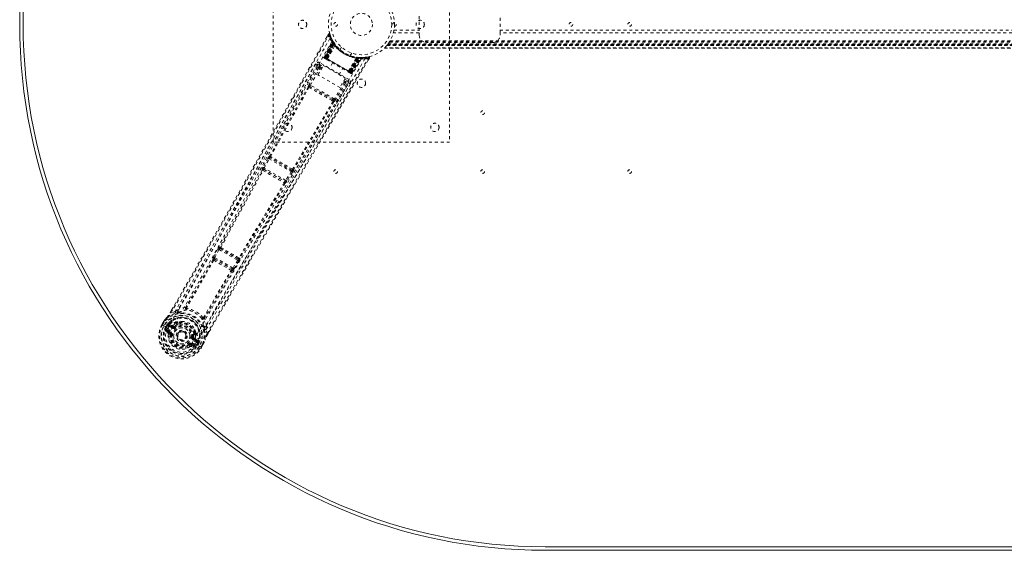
# Model space of a CAD drawing. Header units: inches. Extents: x 7.1 to 78.6, y 22.7 to 58.4.
# Tile 1 of 5: x 7.1 to 40.6, y 22.7 to 40.7. Entities that reach past the tile are written whole.
import ezdxf

# ---------------------------------------------------------------- set-up
doc = ezdxf.new("R2010")
doc.units = ezdxf.units.IN
doc.header["$MEASUREMENT"] = 0
doc.linetypes.add('SLD-Dashed', pattern=[0.075, 0.05, -0.025])
doc.linetypes.add('SLD-Solid', pattern=[0])

msp = doc.modelspace()

# ---------------------------------------------------------------- linework, layer by layer
at = {"color": 7, "linetype": 'SLD-Dashed', "lineweight": 0}
for p, q in [((15.715, 36.557), (15.715, 44.557)), ((21.715, 44.557), (21.715, 36.557)), ((20.68, 40.839), (20.68, 40.276)), ((23.43, 40.276), (23.43, 40.839)), ((17.587, 40.217), (17.546, 40.144)), ((20.68, 40.276), (19.805, 40.276)), ((19.823, 40.36), (20.68, 40.36)), ((20.68, 40.192), (20.68, 40.276)), ((23.43, 40.36), (62.25, 40.36)), ((62.25, 40.276), (23.43, 40.276)), ((23.43, 40.276), (23.43, 40.192)), ((17.444, 39.448), (17.729, 39.983)), ((17.456, 39.442), (17.736, 39.97)), ((17.749, 39.954), (17.472, 39.428)), ((17.472, 39.433), (17.747, 39.951)), ((17.756, 39.912), (17.478, 39.429)), ((17.482, 39.426), (17.759, 39.907)), ((17.49, 39.422), (17.765, 39.899)), ((17.767, 39.895), (17.493, 39.42)), ((17.776, 39.882), (17.506, 39.413)), ((17.509, 39.411), (17.779, 39.879)), ((17.529, 39.399), (17.789, 39.886)), ((17.79, 39.885), (17.531, 39.398)), ((17.736, 39.999), (17.728, 40.012)), ((17.736, 39.97), (17.729, 39.983)), ((17.787, 39.917), (17.747, 39.98)), ((17.789, 39.886), (17.747, 39.951)), ((17.756, 39.912), (17.78, 39.928)), ((17.759, 39.907), (17.756, 39.912)), ((17.759, 39.907), (17.783, 39.923)), ((17.765, 39.899), (17.788, 39.916)), ((17.767, 39.895), (17.791, 39.912)), ((17.776, 39.882), (17.8, 39.899)), ((17.779, 39.879), (17.802, 39.896)), ((17.78, 39.928), (17.783, 39.923)), ((17.788, 39.916), (17.787, 39.917)), ((17.791, 39.912), (17.788, 39.916)), ((17.789, 39.886), (17.79, 39.885)), ((17.8, 39.899), (17.802, 39.896)), ((17.83, 39.859), (17.828, 39.861)), ((19.619, 39.887), (19.591, 39.851)), ((66.08, 39.863), (19.6, 39.863)), ((66.077, 39.867), (19.604, 39.867)), ((19.605, 39.869), (66.076, 39.869)), ((19.607, 39.871), (66.074, 39.871)), ((19.623, 39.893), (66.057, 39.893)), ((19.668, 39.959), (19.665, 39.954)), ((19.668, 39.959), (66.013, 39.959)), ((19.683, 39.984), (65.997, 39.984)), ((19.694, 40.002), (65.987, 40.002)), ((23.18, 39.942), (20.93, 39.942)), ((17.555, 39.383), (17.813, 39.839)), ((17.814, 39.837), (17.557, 39.383)), ((17.814, 39.837), (17.813, 39.839)), ((18.037, 39.782), (17.989, 39.699)), ((17.989, 39.699), (17.991, 39.697)), ((18.037, 39.782), (18.039, 39.781)), ((18.335, 39.499), (18.383, 39.582)), ((19.5, 39.752), (66.181, 39.752)), ((19.501, 39.752), (19.502, 39.753)), ((66.18, 39.752), (19.501, 39.752)), ((19.502, 39.752), (66.179, 39.752)), ((66.167, 39.764), (19.513, 39.764)), ((19.588, 39.847), (19.584, 39.842)), ((66.097, 39.842), (19.584, 39.842)), ((19.584, 39.842), (66.097, 39.842)), ((19.588, 39.847), (66.093, 39.847)), ((19.589, 39.848), (66.092, 39.848)), ((66.09, 39.851), (19.591, 39.851)), ((19.591, 39.851), (66.09, 39.851)), ((17.223, 39.199), (17.211, 39.186)), ((17.216, 39.192), (17.211, 39.184)), ((17.273, 39.203), (17.401, 39.129)), ((18.293, 38.683), (17.303, 39.255)), ((17.444, 39.448), (17.456, 39.442)), ((17.453, 39.411), (17.456, 39.408)), ((17.457, 39.407), (17.457, 39.407)), ((17.464, 39.404), (17.468, 39.401)), ((17.467, 39.402), (17.476, 39.397)), ((17.472, 39.433), (17.529, 39.399)), ((17.476, 39.397), (17.479, 39.395)), ((18.353, 38.924), (17.482, 39.426)), ((17.483, 39.392), (17.541, 39.359)), ((17.493, 39.42), (18.342, 38.93)), ((17.506, 39.413), (17.509, 39.411)), ((18.326, 38.939), (17.509, 39.411)), ((17.531, 39.398), (17.529, 39.399)), ((17.555, 39.383), (17.557, 39.383)), ((17.734, 39.248), (17.618, 39.046)), ((18.278, 38.967), (18.543, 39.417)), ((18.545, 39.417), (18.279, 38.965)), ((18.304, 38.952), (18.596, 39.42)), ((18.598, 39.419), (18.305, 38.951)), ((18.596, 39.407), (18.326, 38.939)), ((18.329, 38.937), (18.6, 39.407)), ((18.342, 38.93), (18.616, 39.405)), ((18.621, 39.405), (18.345, 38.928)), ((18.63, 39.404), (18.353, 38.924)), ((18.357, 38.921), (18.636, 39.404)), ((18.359, 38.916), (18.675, 39.419)), ((18.363, 38.918), (18.674, 39.416)), ((18.379, 38.909), (18.696, 39.416)), ((18.39, 38.902), (18.712, 39.416)), ((18.545, 39.417), (18.543, 39.417)), ((18.556, 39.441), (18.553, 39.442)), ((18.599, 39.436), (18.596, 39.407)), ((18.596, 39.42), (18.598, 39.419)), ((18.674, 39.416), (18.598, 39.419)), ((18.603, 39.435), (18.6, 39.407)), ((18.603, 39.435), (18.632, 39.433)), ((18.618, 39.434), (18.616, 39.405)), ((18.623, 39.434), (18.618, 39.434)), ((18.623, 39.434), (18.621, 39.405)), ((18.625, 39.433), (18.624, 39.434)), ((18.7, 39.43), (18.625, 39.433)), ((18.632, 39.433), (18.63, 39.404)), ((18.636, 39.404), (18.63, 39.404)), ((18.632, 39.433), (18.638, 39.433)), ((18.638, 39.433), (18.636, 39.404)), ((18.638, 39.433), (18.647, 39.432)), ((18.665, 39.414), (18.661, 39.418)), ((18.712, 39.416), (18.696, 39.416)), ((18.736, 39.43), (18.721, 39.43)), ((18.813, 39.434), (18.742, 39.432)), ((18.953, 39.455), (18.824, 39.436)), ((18.941, 39.337), (18.985, 39.41)), ((18.985, 39.411), (18.959, 39.426)), ((17.21, 39.183), (16.809, 38.474)), ((17.263, 39.09), (16.939, 38.515)), ((16.978, 38.493), (17.302, 39.068)), ((17.211, 39.184), (17.21, 39.182)), ((17.236, 38.844), (17.419, 39.161)), ((17.35, 39.04), (17.302, 39.068)), ((17.372, 39.079), (17.324, 39.107)), ((17.419, 39.161), (18.165, 38.73)), ((17.955, 38.851), (18.072, 39.053)), ((18.265, 38.941), (18.323, 38.908)), ((18.278, 38.967), (18.279, 38.965)), ((18.305, 38.951), (18.304, 38.952)), ((18.305, 38.951), (18.363, 38.918)), ((18.326, 38.939), (18.329, 38.937)), ((18.327, 38.905), (18.33, 38.903)), ((18.338, 38.899), (18.342, 38.897)), ((18.342, 38.897), (18.343, 38.898)), ((18.348, 38.893), (18.348, 38.893)), ((18.349, 38.892), (18.353, 38.891)), ((18.379, 38.909), (18.39, 38.902)), ((17.982, 38.413), (17.236, 38.844)), ((18.132, 38.589), (17.796, 38.021)), ((18.171, 38.566), (17.835, 37.998)), ((17.864, 37.865), (18.277, 38.566)), ((18.165, 38.73), (17.982, 38.413)), ((18.096, 38.61), (18.132, 38.589)), ((18.118, 38.649), (18.155, 38.628)), ((18.147, 38.698), (18.263, 38.631)), ((18.277, 38.566), (18.278, 38.568)), ((18.278, 38.568), (18.283, 38.576)), ((18.28, 38.569), (18.285, 38.586)), ((16.931, 38.416), (16.973, 38.391)), ((17.005, 38.427), (16.964, 38.45)), ((17.796, 38.021), (16.978, 38.493)), ((17.725, 38.011), (17.005, 38.427)), ((17.711, 37.965), (17.753, 37.941)), ((17.767, 37.987), (17.725, 38.011)), ((21.715, 36.557), (15.715, 36.557)), ((15.536, 36.01), (15.369, 35.699)), ((15.408, 35.678), (15.575, 35.989)), ((15.575, 35.989), (16.329, 35.553)), ((15.593, 36.083), (15.587, 36.084)), ((15.604, 36.024), (15.61, 36.023)), ((16.345, 35.596), (15.604, 36.024)), ((15.335, 35.615), (15.336, 35.614)), ((15.397, 35.632), (15.397, 35.632)), ((15.397, 35.632), (16.109, 35.221)), ((16.143, 35.254), (15.408, 35.678)), ((16.329, 35.553), (16.143, 35.254)), ((16.367, 35.53), (16.181, 35.23)), ((16.341, 35.601), (16.345, 35.596)), ((16.406, 35.611), (16.402, 35.617)), ((16.109, 35.221), (16.109, 35.221)), ((16.124, 35.159), (16.125, 35.159)), ((13.835, 32.925), (13.691, 32.651)), ((13.73, 32.631), (13.874, 32.904)), ((13.874, 32.904), (14.508, 32.538)), ((13.901, 32.995), (13.888, 32.998)), ((13.905, 32.938), (13.918, 32.935)), ((14.522, 32.582), (13.905, 32.938)), ((13.662, 32.564), (13.662, 32.563)), ((13.691, 32.651), (13.676, 32.621)), ((13.724, 32.582), (13.723, 32.583)), ((13.723, 32.583), (14.305, 32.247)), ((14.343, 32.277), (13.73, 32.631)), ((14.508, 32.538), (14.343, 32.277)), ((14.546, 32.514), (14.381, 32.253)), ((14.513, 32.592), (14.522, 32.582)), ((14.573, 32.607), (14.582, 32.597)), ((14.305, 32.247), (14.304, 32.247)), ((14.319, 32.184), (14.32, 32.184)), ((14.381, 32.253), (14.362, 32.225)), ((12.211, 30.766), (12.256, 30.843)), ((12.257, 30.843), (12.213, 30.766)), ((12.379, 30.804), (12.486, 30.871)), ((12.379, 30.804), (12.238, 30.752)), ((11.925, 30.355), (11.983, 30.456)), ((11.984, 30.455), (11.925, 30.353)), ((11.925, 30.355), (11.928, 30.353)), ((11.928, 30.353), (11.974, 30.326)), ((12.009, 30.441), (11.951, 30.341)), ((11.974, 30.326), (11.994, 30.315)), ((11.986, 30.459), (11.983, 30.456)), ((11.994, 30.315), (11.999, 30.312)), ((11.999, 30.312), (12.129, 30.237)), ((12.041, 30.149), (12.133, 30.069)), ((12.056, 30.28), (12.092, 30.343)), ((12.056, 30.28), (12.056, 30.28)), ((12.117, 30.327), (12.082, 30.266)), ((12.087, 30.263), (12.082, 30.266)), ((12.176, 30.089), (12.086, 30.165)), ((12.086, 30.165), (12.187, 30.107)), ((12.126, 30.33), (12.087, 30.263)), ((12.092, 30.343), (12.093, 30.343)), ((12.117, 30.327), (12.093, 30.343)), ((12.101, 30.191), (12.202, 30.133)), ((12.118, 30.327), (12.132, 30.341)), ((12.132, 30.341), (12.126, 30.33)), ((12.13, 30.237), (12.129, 30.237)), ((12.154, 30.361), (12.15, 30.359)), ((12.263, 30.238), (12.15, 30.303)), ((12.154, 30.361), (12.169, 30.365)), ((12.165, 30.329), (12.29, 30.286)), ((12.278, 30.264), (12.165, 30.329)), ((12.169, 30.365), (12.169, 30.365)), ((12.169, 30.365), (12.169, 30.365)), ((12.279, 30.326), (12.169, 30.365)), ((12.29, 30.286), (12.278, 30.264)), ((12.346, 30.287), (12.358, 30.294)), ((12.358, 30.294), (12.376, 30.271)), ((12.434, 30.421), (12.423, 30.402)), ((12.452, 30.405), (12.441, 30.386)), ((12.454, 30.442), (12.473, 30.451)), ((13.441, 30.32), (13.437, 30.193)), ((13.462, 30.045), (13.437, 30.193)), ((12.176, 30.089), (12.187, 30.107)), ((12.206, 30.021), (12.207, 30.031)), ((12.23, 30.018), (12.206, 30.021)), ((12.464, 30.042), (12.468, 30.049)), ((12.468, 30.049), (12.476, 30.062)), ((12.976, 29.924), (13.005, 29.92)), ((13.005, 29.92), (13.006, 29.907)), ((13.117, 29.745), (13.005, 29.81)), ((13.033, 29.857), (13.02, 29.836)), ((13.132, 29.771), (13.02, 29.836)), ((13.033, 29.857), (13.132, 29.771)), ((13.044, 30.038), (13.055, 30.057)), ((13.078, 30.05), (13.067, 30.031)), ((13.162, 29.792), (13.073, 29.868)), ((13.084, 30.098), (13.086, 30.078)), ((13.487, 30.03), (13.537, 30.118)), ((13.487, 30.029), (13.538, 30.117)), ((12.845, 29.653), (12.831, 29.672)), ((12.853, 29.658), (12.845, 29.653)), ((12.881, 29.605), (12.845, 29.653)), ((12.919, 29.66), (12.929, 29.678)), ((13.03, 29.62), (12.919, 29.66)), ((12.923, 29.612), (13.038, 29.573)), ((12.929, 29.678), (13.03, 29.62)), ((12.944, 29.704), (13.045, 29.646)), ((13.071, 29.694), (13.201, 29.619)), ((13.153, 29.737), (13.114, 29.669)), ((13.114, 29.669), (13.119, 29.667)), ((13.119, 29.667), (13.154, 29.728)), ((13.181, 29.714), (13.145, 29.652)), ((13.159, 29.748), (13.153, 29.737)), ((13.154, 29.729), (13.159, 29.748)), ((13.181, 29.715), (13.154, 29.728)), ((13.162, 29.792), (13.165, 29.778)), ((13.166, 29.772), (13.165, 29.777)), ((13.181, 29.715), (13.181, 29.714)), ((13.201, 29.619), (13.206, 29.616)), ((13.206, 29.616), (13.226, 29.604)), ((13.226, 29.604), (13.271, 29.577)), ((13.25, 29.591), (13.307, 29.691)), ((13.271, 29.577), (13.275, 29.575)), ((13.274, 29.575), (13.332, 29.677)), ((13.275, 29.575), (13.333, 29.677)), ((13.333, 29.677), (13.335, 29.68))]:
    msp.add_line(p, q, dxfattribs=at)
at = {"color": 7, "linetype": 'SLD-Solid', "lineweight": 15}
for p, q in [((60.715, 22.801), (24.965, 22.801)), ((24.965, 22.801), (60.715, 22.801)), ((60.715, 22.682), (24.965, 22.682))]:
    msp.add_line(p, q, dxfattribs=at)
at = {"color": 7, "linetype": 'SLD-Dashed', "lineweight": 0, "flags": 128}
for points in [[(12.238, 30.752), (12.608, 31.391), (12.998, 32.067), (13.407, 32.781), (13.837, 33.532), (14.232, 34.224), (14.642, 34.945), (14.736, 35.111), (14.831, 35.278), (14.926, 35.447), (14.992, 35.563), (15.056, 35.676), (15.123, 35.794), (15.192, 35.917), (15.416, 36.312), (15.664, 36.751), (15.937, 37.235), (16.11, 37.541), (16.293, 37.865), (16.491, 38.215), (16.676, 38.543), (16.917, 38.97), (17.131, 39.349), (17.319, 39.681), (17.48, 39.966), (17.614, 40.202)], [(12.256, 30.843), (13.568, 33.12), (14.912, 35.483), (16.25, 37.85), (17.587, 40.217)], [(17.587, 40.217), (17.588, 40.217), (17.589, 40.216), (17.595, 40.213), (17.603, 40.208), (17.608, 40.205), (17.614, 40.203)], [(17.639, 40.211), (17.635, 40.217), (17.629, 40.224), (17.622, 40.228), (17.615, 40.231), (17.607, 40.231), (17.6, 40.229), (17.594, 40.225), (17.589, 40.219)], [(17.614, 40.203), (17.624, 40.206), (17.634, 40.209), (17.64, 40.211), (17.642, 40.212)], [(19.823, 40.364), (19.823, 40.361), (19.823, 40.36)], [(17.643, 40.077), (16.853, 38.697), (16.074, 37.311), (15.307, 35.922), (14.549, 34.532), (13.955, 33.444), (13.357, 32.362), (12.75, 31.291), (12.13, 30.237)], [(17.732, 40.002), (17.732, 39.989), (17.729, 39.975)], [(17.732, 39.988), (17.73, 39.983), (17.729, 39.982)], [(17.75, 39.958), (17.748, 39.953), (17.747, 39.951)], [(17.756, 39.964), (17.76, 39.958), (17.78, 39.928)], [(17.159, 39.216), (16.974, 38.888), (16.763, 38.515), (16.533, 38.106), (16.324, 37.736), (16.214, 37.542), (16.105, 37.348), (15.995, 37.154), (15.871, 36.934), (15.746, 36.712), (15.624, 36.497), (15.377, 36.058), (15.146, 35.651), (14.934, 35.275), (14.725, 34.907), (14.484, 34.481), (14.068, 33.75), (13.648, 33.013), (13.213, 32.251), (12.787, 31.511), (12.379, 30.804)], [(18.713, 39.395), (17.914, 38.025), (17.104, 36.662), (16.285, 35.308), (15.46, 33.961), (14.814, 32.906), (14.176, 31.85), (13.554, 30.791), (12.954, 29.727)], [(18.835, 39.389), (18.035, 38.014), (17.224, 36.647), (16.405, 35.288), (15.581, 33.937), (14.935, 32.878), (14.297, 31.819), (13.673, 30.759), (13.07, 29.694)], [(13.462, 30.045), (13.868, 30.75), (14.293, 31.485), (14.737, 32.249), (15.141, 32.942), (15.403, 33.389), (15.677, 33.857), (15.964, 34.345), (16.249, 34.831), (16.497, 35.251), (16.825, 35.809), (17.175, 36.402), (17.545, 37.03), (17.889, 37.612), (18.959, 39.426)], [(13.538, 30.117), (14.849, 32.382), (16.222, 34.725), (17.604, 37.07), (18.985, 39.411)], [(17.303, 39.255), (17.292, 39.235), (17.282, 39.219), (17.276, 39.207), (17.273, 39.203)], [(17.324, 39.107), (17.279, 39.166), (17.273, 39.203)], [(17.478, 39.429), (17.465, 39.436), (17.454, 39.443), (17.447, 39.447), (17.444, 39.448)], [(17.456, 39.442), (17.459, 39.44), (17.466, 39.436), (17.477, 39.429), (17.49, 39.422)], [(17.472, 39.433), (17.469, 39.426), (17.469, 39.424)], [(17.469, 39.401), (17.469, 39.401), (17.47, 39.4), (17.472, 39.4), (17.476, 39.398)], [(17.506, 39.413), (17.499, 39.417), (17.492, 39.421), (17.486, 39.424), (17.481, 39.427), (17.476, 39.43), (17.473, 39.431), (17.472, 39.432), (17.472, 39.433)], [(17.482, 39.393), (17.483, 39.392), (17.484, 39.392)], [(17.531, 39.398), (17.529, 39.388), (17.53, 39.377)], [(17.555, 39.383), (17.535, 39.378), (17.53, 39.377)], [(17.543, 39.358), (17.721, 39.255), (17.903, 39.15), (18.084, 39.045), (18.263, 38.942)], [(17.557, 39.383), (17.736, 39.28), (17.917, 39.175), (18.099, 39.07), (18.278, 38.967)], [(18.982, 39.412), (18.984, 39.42), (18.985, 39.428), (18.984, 39.436), (18.981, 39.443), (18.976, 39.45), (18.97, 39.454), (18.963, 39.456), (18.955, 39.455)], [(17.211, 39.186), (15.644, 36.409), (14.072, 33.636), (12.486, 30.871)], [(17.211, 39.186), (17.217, 39.149), (17.263, 39.09)], [(17.302, 39.068), (17.288, 39.076), (17.276, 39.083), (17.267, 39.088), (17.263, 39.09)], [(17.324, 39.107), (17.324, 39.106), (17.322, 39.104), (17.32, 39.1), (17.317, 39.095), (17.314, 39.089), (17.31, 39.083), (17.306, 39.076), (17.302, 39.068)], [(18.279, 38.965), (18.284, 38.945), (18.286, 38.941)], [(18.286, 38.941), (18.296, 38.945), (18.304, 38.952)], [(18.363, 38.918), (18.363, 38.918), (18.361, 38.919), (18.358, 38.921), (18.354, 38.923), (18.349, 38.926), (18.343, 38.93), (18.336, 38.933), (18.329, 38.937)], [(18.33, 38.903), (18.333, 38.902), (18.336, 38.9), (18.338, 38.899), (18.338, 38.899)], [(18.331, 38.905), (18.334, 38.902), (18.336, 38.901), (18.337, 38.9), (18.337, 38.9)], [(18.345, 38.928), (18.358, 38.921), (18.368, 38.915), (18.376, 38.91), (18.379, 38.909)], [(18.39, 38.902), (18.388, 38.903), (18.381, 38.908), (18.37, 38.914), (18.357, 38.921)], [(13.437, 30.193), (13.807, 30.834), (14.194, 31.502), (14.598, 32.196), (14.984, 32.857), (15.376, 33.526), (15.769, 34.196), (16.153, 34.847), (16.521, 35.472), (16.864, 36.054), (17.249, 36.705), (17.61, 37.317), (17.964, 37.917), (18.331, 38.539)], [(13.441, 30.32), (15.043, 33.075), (16.659, 35.823), (18.28, 38.569)], [(18.155, 38.628), (18.154, 38.627), (18.153, 38.624), (18.151, 38.621), (18.148, 38.616), (18.145, 38.61), (18.141, 38.603), (18.137, 38.596), (18.132, 38.589)], [(18.171, 38.566), (18.167, 38.568), (18.158, 38.573), (18.146, 38.581), (18.132, 38.589)], [(18.263, 38.631), (18.229, 38.618), (18.155, 38.628)], [(18.171, 38.566), (18.245, 38.556), (18.276, 38.568)], [(18.263, 38.631), (18.266, 38.636), (18.273, 38.647), (18.282, 38.664), (18.293, 38.683)], [(16.903, 38.434), (16.244, 37.26), (15.593, 36.083)], [(15.621, 36.064), (16.272, 37.242), (16.931, 38.416)], [(16.978, 38.493), (16.964, 38.501), (16.952, 38.508), (16.943, 38.513), (16.939, 38.515)], [(17.711, 37.965), (17.527, 38.071), (17.342, 38.178), (17.156, 38.285), (16.973, 38.391)], [(17.725, 38.011), (17.548, 38.113), (17.37, 38.216), (17.187, 38.322), (17.005, 38.427)], [(17.753, 37.941), (17.065, 36.784), (16.371, 35.632)], [(17.782, 37.926), (17.095, 36.769), (16.402, 35.617)], [(17.767, 37.987), (17.779, 37.975), (17.785, 37.963)], [(17.835, 37.998), (17.831, 38), (17.822, 38.005), (17.81, 38.013), (17.796, 38.021)], [(16.081, 37.094), (15.385, 35.828), (14.631, 34.44), (14.039, 33.353), (13.444, 32.273), (12.838, 31.204), (12.217, 30.152)], [(15.575, 35.989), (15.568, 35.993), (15.561, 35.996), (15.554, 36), (15.549, 36.003), (15.544, 36.006), (15.54, 36.008), (15.537, 36.009), (15.536, 36.01)], [(15.336, 35.614), (14.618, 34.302), (13.901, 32.995)], [(13.93, 32.973), (14.647, 34.281), (15.364, 35.595)], [(15.369, 35.699), (15.354, 35.669), (15.353, 35.667)], [(15.408, 35.678), (15.401, 35.682), (15.394, 35.686), (15.388, 35.689), (15.382, 35.692), (15.377, 35.695), (15.373, 35.697), (15.37, 35.698), (15.369, 35.699)], [(16.367, 35.53), (16.366, 35.531), (16.363, 35.532), (16.359, 35.535), (16.354, 35.538), (16.349, 35.541), (16.343, 35.545), (16.336, 35.549), (16.329, 35.553)], [(16.093, 35.174), (15.314, 33.896), (14.54, 32.621)], [(16.13, 35.178), (16.13, 35.176), (16.124, 35.159)], [(16.181, 35.23), (16.18, 35.231), (16.177, 35.233), (16.173, 35.235), (16.169, 35.238), (16.163, 35.241), (16.157, 35.245), (16.15, 35.249), (16.143, 35.254)], [(16.181, 35.23), (16.163, 35.202), (16.162, 35.2)], [(16.124, 35.159), (15.346, 33.881), (14.573, 32.607)], [(13.874, 32.904), (13.867, 32.908), (13.86, 32.911), (13.854, 32.915), (13.848, 32.918), (13.843, 32.92), (13.839, 32.922), (13.836, 32.924), (13.835, 32.925)], [(13.874, 32.904), (13.878, 32.912), (13.882, 32.919), (13.891, 32.93), (13.899, 32.937), (13.905, 32.938)], [(13.662, 32.564), (13.206, 31.751), (12.742, 30.946)], [(13.691, 32.541), (13.234, 31.728), (12.77, 30.923)], [(13.73, 32.631), (13.723, 32.634), (13.716, 32.638), (13.71, 32.641), (13.704, 32.644), (13.699, 32.647), (13.695, 32.649), (13.692, 32.65), (13.691, 32.651)], [(14.522, 32.582), (14.524, 32.576), (14.522, 32.566), (14.517, 32.552), (14.513, 32.545), (14.508, 32.538)], [(14.546, 32.514), (14.544, 32.515), (14.541, 32.517), (14.538, 32.519), (14.533, 32.522), (14.527, 32.526), (14.521, 32.53), (14.515, 32.534), (14.508, 32.538)], [(13.344, 30.591), (13.81, 31.396), (14.285, 32.198)], [(14.319, 32.184), (13.844, 31.383), (13.379, 30.579)], [(14.343, 32.277), (14.338, 32.27), (14.333, 32.263), (14.322, 32.253), (14.312, 32.247), (14.308, 32.246), (14.306, 32.247), (14.305, 32.247)], [(14.381, 32.253), (14.377, 32.256), (14.368, 32.261), (14.356, 32.269), (14.343, 32.277)], [(12.736, 30.94), (12.608, 30.914), (12.486, 30.871)], [(12.736, 30.94), (12.732, 30.93), (12.732, 30.92), (12.734, 30.912), (12.739, 30.905), (12.746, 30.901), (12.755, 30.901), (12.764, 30.903), (12.773, 30.908)], [(12.77, 30.923), (12.769, 30.921), (12.768, 30.919), (12.769, 30.915), (12.773, 30.908)], [(11.983, 30.456), (12.042, 30.532), (12.093, 30.589)], [(12.1, 30.597), (12.047, 30.538), (11.986, 30.459)], [(12.1, 30.597), (12.096, 30.594), (12.093, 30.589)], [(12.395, 30.748), (12.246, 30.691), (12.1, 30.597)], [(12.238, 30.752), (12.233, 30.755), (12.227, 30.758), (12.222, 30.761), (12.218, 30.763), (12.214, 30.765), (12.212, 30.766), (12.211, 30.766), (12.211, 30.766)], [(12.542, 30.782), (12.535, 30.78), (12.522, 30.777)], [(13.33, 30.586), (13.338, 30.587), (13.342, 30.588), (13.343, 30.589), (13.344, 30.591)], [(13.33, 30.586), (13.33, 30.576), (13.333, 30.567), (13.338, 30.56), (13.344, 30.556), (13.353, 30.555), (13.361, 30.557), (13.369, 30.562), (13.376, 30.57)], [(13.441, 30.32), (13.418, 30.447), (13.376, 30.57)], [(11.951, 30.341), (11.945, 30.344), (11.94, 30.347), (11.935, 30.35), (11.931, 30.352), (11.928, 30.353), (11.925, 30.355), (11.924, 30.355), (11.925, 30.355)], [(11.983, 30.456), (11.983, 30.456), (11.984, 30.455), (11.986, 30.454), (11.989, 30.452), (11.993, 30.45), (11.998, 30.447), (12.004, 30.444), (12.009, 30.441)], [(11.986, 30.459), (11.986, 30.459), (11.988, 30.458), (11.99, 30.456), (11.993, 30.453), (11.997, 30.451), (12.001, 30.448), (12.005, 30.444), (12.009, 30.441)], [(12.055, 30.197), (12.078, 30.199), (12.101, 30.191)], [(12.082, 30.266), (12.079, 30.267), (12.073, 30.271), (12.065, 30.275), (12.056, 30.28)], [(12.101, 30.191), (12.098, 30.186), (12.095, 30.181), (12.092, 30.177), (12.09, 30.173), (12.088, 30.17), (12.087, 30.167), (12.086, 30.166), (12.086, 30.165)], [(12.117, 30.327), (12.118, 30.327), (12.118, 30.327)], [(12.15, 30.303), (12.136, 30.315), (12.126, 30.33)], [(12.165, 30.329), (12.165, 30.328), (12.164, 30.327), (12.163, 30.324), (12.161, 30.321), (12.158, 30.317), (12.156, 30.313), (12.153, 30.308), (12.15, 30.303)], [(12.954, 29.727), (12.91, 29.662), (12.853, 29.608), (12.784, 29.567), (12.707, 29.541), (12.625, 29.531), (12.542, 29.537), (12.461, 29.558), (12.385, 29.593), (12.316, 29.641), (12.258, 29.701), (12.211, 29.77), (12.179, 29.846), (12.163, 29.925), (12.164, 30.005), (12.182, 30.082), (12.216, 30.152)], [(12.263, 30.238), (12.265, 30.243), (12.268, 30.248), (12.271, 30.252), (12.273, 30.256), (12.275, 30.26), (12.276, 30.262), (12.277, 30.264), (12.278, 30.264)], [(12.314, 30.332), (12.294, 30.324), (12.279, 30.326)], [(12.423, 30.402), (12.371, 30.374), (12.314, 30.332)], [(12.394, 30.247), (12.391, 30.251), (12.387, 30.256), (12.384, 30.26), (12.381, 30.263), (12.379, 30.266), (12.377, 30.268), (12.376, 30.27), (12.376, 30.271)], [(12.625, 30.463), (12.568, 30.465), (12.473, 30.451)], [(13.084, 30.098), (13.049, 30.188), (13.018, 30.236)], [(13.342, 30.303), (13.338, 30.316), (13.336, 30.324)], [(13.38, 30.179), (13.406, 30.022), (13.397, 29.849)], [(12.202, 30.133), (12.199, 30.128), (12.196, 30.123), (12.193, 30.118), (12.191, 30.115), (12.189, 30.111), (12.188, 30.109), (12.187, 30.107), (12.187, 30.107)], [(12.26, 30.015), (12.254, 30.015), (12.249, 30.016), (12.244, 30.017), (12.239, 30.017), (12.236, 30.018), (12.233, 30.018), (12.231, 30.018), (12.23, 30.018)], [(12.947, 29.928), (12.952, 29.927), (12.958, 29.926), (12.963, 29.926), (12.967, 29.925), (12.971, 29.924), (12.974, 29.924), (12.976, 29.924), (12.976, 29.924)], [(13.005, 29.92), (13.013, 29.986), (13.012, 30.041)], [(13.005, 29.81), (13.008, 29.815), (13.011, 29.819), (13.013, 29.824), (13.016, 29.828), (13.017, 29.831), (13.019, 29.833), (13.02, 29.835), (13.02, 29.836)], [(13.067, 30.031), (13.068, 29.971), (13.06, 29.901)], [(13.06, 29.901), (13.063, 29.879), (13.073, 29.868)], [(13.333, 29.677), (13.369, 29.765), (13.393, 29.838)], [(13.335, 29.68), (13.369, 29.762), (13.397, 29.849)], [(13.393, 29.838), (13.396, 29.843), (13.397, 29.849)], [(13.487, 30.029), (13.488, 30.029), (13.487, 30.03), (13.485, 30.031), (13.482, 30.033), (13.478, 30.036), (13.473, 30.039), (13.468, 30.042), (13.462, 30.045)], [(12.813, 29.696), (12.816, 29.691), (12.819, 29.687), (12.823, 29.683), (12.825, 29.679), (12.828, 29.676), (12.829, 29.674), (12.83, 29.672), (12.831, 29.672)], [(12.944, 29.704), (12.941, 29.699), (12.939, 29.694), (12.936, 29.69), (12.934, 29.686), (12.932, 29.683), (12.93, 29.68), (12.93, 29.679), (12.929, 29.678)], [(13.03, 29.62), (13.03, 29.62), (13.031, 29.622), (13.033, 29.624), (13.035, 29.628), (13.037, 29.631), (13.039, 29.636), (13.042, 29.641), (13.045, 29.646)], [(13.045, 29.646), (13.063, 29.63), (13.073, 29.609)], [(13.117, 29.745), (13.12, 29.75), (13.123, 29.755), (13.126, 29.759), (13.128, 29.763), (13.13, 29.766), (13.131, 29.769), (13.132, 29.77), (13.132, 29.771)], [(13.153, 29.737), (13.135, 29.738), (13.117, 29.745)], [(13.154, 29.729), (13.154, 29.728), (13.154, 29.728)], [(13.275, 29.575), (13.275, 29.575), (13.274, 29.576), (13.272, 29.577), (13.269, 29.579), (13.265, 29.581), (13.261, 29.584), (13.255, 29.588), (13.25, 29.591)], [(13.335, 29.68), (13.334, 29.681), (13.332, 29.681), (13.33, 29.682), (13.326, 29.684), (13.322, 29.685), (13.317, 29.687), (13.312, 29.689), (13.307, 29.691)], [(13.307, 29.691), (13.313, 29.688), (13.318, 29.685), (13.323, 29.682), (13.327, 29.68), (13.33, 29.678), (13.332, 29.677), (13.333, 29.676), (13.333, 29.677)]]:
    msp.add_lwpolyline(points, dxfattribs=at)
at = {"color": 7, "linetype": 'SLD-Dashed', "lineweight": 0}
for centre, radius in [((18.715, 40.557), 1.125), ((18.715, 40.557), 1.03), ((18.715, 40.557), 0.375), ((16.715, 40.557), 0.14), ((17.84, 40.557), 0.0625), ((19.84, 40.557), 0.0625), ((20.715, 40.557), 0.14), ((25.84, 40.557), 0.0625), ((27.84, 40.557), 0.0625), ((18.715, 38.557), 0.141), ((22.84, 37.557), 0.0625), ((16.215, 37.057), 0.141), ((21.215, 37.057), 0.141), ((17.84, 35.557), 0.0625), ((22.84, 35.557), 0.0625), ((27.84, 35.557), 0.0625), ((12.603, 29.971), 0.7), ((12.603, 29.971), 0.69), ((12.603, 29.971), 0.623), ((12.603, 29.971), 0.32), ((12.603, 29.971), 0.275), ((12.603, 29.971), 0.188), ((12.603, 29.971), 0.156), ((12.603, 29.971), 0.142), ((12.603, 29.971), 0.14), ((12.603, 29.971), 0.138)]:
    msp.add_circle(centre, radius, dxfattribs=at)
at = {"color": 7, "linetype": 'SLD-Solid', "lineweight": 15}
for radius in [17.875, 17.757, 17.757]:
    msp.add_arc((24.965, 40.557), radius, 90, 270, dxfattribs=at)
at = {"color": 7, "linetype": 'SLD-Dashed', "lineweight": 0}
for centre, radius, start, end in [((17.614, 40.203), 0.03, 17.8488, 150.5298), ((18.728, 40.59), 1.2, 198.106, 205.335), ((18.715, 40.558), 1.158, 197.8714, 282.1369), ((18.708, 40.554), 1.119, 197.8923, 205.3649), ((20.93, 40.192), 0.25, 180, 270), ((23.18, 40.192), 0.25, 270, 360), ((151.815, -37.756), 155.003, 149.90233, 151.10005), ((17.669, 40.062), 0.03, 25.9261, 149.737), ((18.821, 40.768), 1.366, 210.4188, 215.5465), ((18.716, 40.558), 1.128, 205.3443, 210.4722), ((17.739, 39.943), 0.0429, 84.1705, 132.9903), ((18.731, 40.585), 1.19, 210.8799, 269.12), ((17.702, 39.998), 0.03, 331.987, 28.9253), ((18.75, 40.577), 1.167, 208.9446, 209.7943), ((17.667, 39.976), 0.0707, 1.4541, 28.8917), ((18.521, 40.245), 0.834, 198.2483, 203.5361), ((18.737, 40.572), 1.156, 209.9276, 213.9533), ((17.71, 39.984), 0.0299, 331.9096, 29.6979), ((18.582, 40.48), 0.974, 209.6422, 212.5023), ((18.5, 40.234), 0.808, 199.0828, 204.4609), ((18.715, 40.557), 1.128, 210.4734, 269.5266), ((17.721, 39.965), 0.03, 346.8686, 31.2468), ((17.721, 39.965), 0.0299, 331.811, 30.7402), ((18.714, 40.556), 1.125, 210.776, 215.7123), ((18.503, 40.231), 0.806, 200.3442, 205.6393), ((18.715, 40.556), 1.155, 214.2141, 265.7859), ((18.715, 40.556), 1.155, 214.9105, 265.0895), ((18.715, 40.556), 1.155, 215.8866, 264.1134), ((17.763, 39.901), 0.0297, 331.4767, 34.4842), ((17.763, 39.899), 0.0297, 331.4762, 34.556), ((18.455, 40.192), 0.733, 204.7564, 208.767), ((17.798, 39.867), 0.0311, 298.3238, 349.646), ((17.797, 39.868), 0.0345, 298.9606, 345.1551), ((18.332, 40.86), 1.613, 321.3051, 322.2089), ((18.716, 40.557), 1.124, 322.2613, 329.3855), ((18.724, 40.552), 1.115, 327.8536, 330.4355), ((18.697, 40.526), 1.12, 217.9256, 262.0745), ((18.717, 40.555), 1.122, 314.3071, 315.1815), ((17.251, 39.164), 0.105, 59.9149, 150.6379), ((15.759, 36.705), 2.875, 59.6434, 60.8393), ((17.251, 39.164), 0.045, 60.0223, 127.9877), ((17.471, 39.434), 0.03, 151.9891, 240.0024), ((17.472, 39.434), 0.0305, 152.359, 219.3771), ((17.482, 39.428), 0.03, 151.9832, 216.5656), ((17.483, 39.429), 0.0315, 207.953, 240.6799), ((17.426, 39.299), 0.113, 70.0678, 74.0084), ((18.187, 39.016), 0.821, 149.7704, 151.6389), ((17.498, 39.418), 0.03, 151.9304, 239.9361), ((17.833, 39.216), 0.409, 149.0014, 153.059), ((17.852, 39.205), 0.423, 149.0463, 152.969), ((17.856, 39.203), 0.423, 149.0461, 152.9691), ((17.882, 39.187), 0.439, 149.0714, 152.8487), ((17.89, 39.183), 0.445, 149.0955, 152.8245), ((17.556, 39.385), 0.0299, 151.805, 239.8072), ((17.556, 39.381), 0.0265, 188.3637, 239.3818), ((18.577, 39.417), 0.0345, 134.8287, 181.0503), ((18.576, 39.418), 0.031, 130.2212, 181.6934), ((18.529, 40.149), 0.733, 271.2394, 275.2435), ((18.692, 40.299), 0.868, 263.5576, 265.483), ((18.621, 39.404), 0.0297, 85.4518, 148.5212), ((18.623, 39.404), 0.0297, 85.5277, 148.523), ((18.538, 40.217), 0.812, 274.3826, 279.6348), ((18.604, 39.327), 0.109, 61.2506, 90.4784), ((18.543, 40.207), 0.806, 275.5317, 280.9228), ((18.541, 40.238), 0.839, 276.4803, 281.7349), ((18.622, 39.294), 0.137, 59.4081, 83.5136), ((18.7, 39.4), 0.0299, 89.2508, 148.1949), ((18.721, 39.4), 0.0299, 90.2993, 148.1004), ((18.716, 40.271), 0.841, 268.7967, 270.3458), ((18.715, 40.557), 1.128, 269.5268, 274.6573), ((18.671, 39.405), 0.0429, 347.0123, 35.8235), ((18.737, 39.4), 0.03, 91.078, 148.0143), ((18.845, 40.752), 1.364, 264.4492, 269.5851), ((18.716, 40.55), 1.12, 274.6371, 282.1027), ((18.809, 39.404), 0.03, 330.2579, 94.079), ((18.737, 40.59), 1.206, 274.6776, 281.8747), ((18.959, 39.426), 0.03, 329.4662, 102.1552), ((18.895, 39.427), 0.0641, 358.6853, 25.7235), ((17.302, 39.068), 0.0451, 60.4254, 150.3587), ((18.276, 38.965), 0.0266, 240.8018, 291.4479), ((18.28, 38.967), 0.0299, 240.1856, 328.2068), ((17.939, 39.154), 0.443, 327.1727, 330.9188), ((17.943, 39.152), 0.442, 327.1638, 330.9176), ((18.336, 38.94), 0.0353, 231.8086, 320.6813), ((18.338, 38.934), 0.03, 240.0619, 328.0701), ((17.973, 39.135), 0.422, 327.0368, 330.968), ((17.599, 39.355), 0.86, 328.4319, 330.2162), ((17.997, 39.121), 0.406, 326.9191, 331.0023), ((18.354, 38.926), 0.0315, 239.3108, 272.3699), ((18.265, 38.806), 0.121, 45.9185, 49.5332), ((18.353, 38.925), 0.03, 263.5035, 328.0123), ((18.365, 38.918), 0.03, 240.0042, 328.0057), ((18.364, 38.919), 0.0305, 260.709, 327.6506), ((18.132, 38.589), 0.0451, 329.6191, 59.5703), ((18.241, 38.592), 0.045, 352.0087, 59.979), ((16.862, 36.078), 2.866, 59.1602, 60.3596), ((18.241, 38.592), 0.105, 329.3649, 60.0824), ((17.182, 38.359), 0.289, 147.3509, 165.0217), ((16.942, 38.41), 0.0456, 61.9227, 149.0028), ((17.054, 38.643), 0.258, 234.2231, 241.5545), ((16.999, 38.384), 0.075, 118.0029, 154.808), ((17.041, 38.448), 0.0772, 144.5316, 178.3888), ((17.034, 38.368), 0.0652, 116.4357, 159.4401), ((17.66, 38.007), 0.0652, 320.5354, 3.5538), ((17.691, 37.985), 0.0757, 325.357, 1.8308), ((17.888, 38.162), 0.258, 238.4468, 245.7712), ((17.726, 38.053), 0.0773, 301.6194, 335.4635), ((17.578, 38.131), 0.289, 314.9816, 332.6476), ((17.75, 37.947), 0.0384, 327.0783, 25.3609), ((15.74, 35.924), 0.222, 133.6406, 157.1203), ((15.633, 35.971), 0.0601, 118.602, 163.0939), ((15.627, 36.063), 0.0451, 151.9434, 239.4429), ((15.633, 36.062), 0.0451, 151.9646, 239.4273), ((15.682, 36.185), 0.135, 228.8577, 243.2857), ((15.667, 36.03), 0.057, 142.6088, 186.4898), ((-0.544, 7.199), 33.042, 59.2678, 60.7322), ((-2.075, 4.548), 36.145, 59.3137, 60.6863), ((15.453, 35.605), 0.118, 147.9873, 175.3644), ((15.375, 35.593), 0.0451, 60.6307, 151.6294), ((15.375, 35.593), 0.0451, 60.6375, 151.6265), ((15.419, 35.705), 0.123, 227.6631, 243.6565), ((15.429, 35.57), 0.0697, 116.9366, 159.0794), ((32.508, 64.447), 33.562, 239.2811, 240.7189), ((15.459, 35.642), 0.0626, 144.4801, 188.4592), ((32.426, 64.304), 33.348, 239.2944, 240.7056), ((16.285, 35.595), 0.0601, 316.8908, 1.4082), ((16.319, 35.653), 0.0567, 293.3777, 337.5236), ((16.364, 35.64), 0.0451, 240.5771, 328.0305), ((16.367, 35.635), 0.0451, 240.5579, 328.0579), ((16.19, 35.664), 0.222, 322.8781, 346.3611), ((16.446, 35.745), 0.136, 236.7375, 251.115), ((16.039, 35.218), 0.0697, 320.9199, 3.0616), ((16.162, 35.278), 0.125, 236.4462, 252.2339), ((16.086, 35.279), 0.0626, 291.5386, 335.5223), ((16.087, 35.184), 0.0433, 352.7799, 60.2189), ((16.086, 35.182), 0.0451, 328.3764, 59.3657), ((16.058, 35.256), 0.118, 304.6432, 332.0161), ((13.989, 32.867), 0.165, 127.6299, 159.4089), ((13.928, 32.977), 0.0451, 152.4845, 239.1377), ((13.941, 32.974), 0.0451, 152.6065, 239.0988), ((13.97, 33.056), 0.092, 221.4697, 243.9854), ((13.979, 32.937), 0.0612, 143.9367, 181.5353), ((-2.228, 4.283), 32.888, 59.4019, 60.598), ((-4.283, 0.723), 37.038, 59.4554, 60.5443), ((13.755, 32.571), 0.0933, 147.5366, 184.1318), ((13.702, 32.542), 0.0451, 61.0458, 152.1507), ((13.702, 32.543), 0.0451, 61.0413, 152.1422), ((13.729, 32.62), 0.0879, 220.2454, 243.9516), ((13.772, 32.509), 0.0873, 123.1902, 158.1897), ((30.36, 60.727), 32.746, 239.3994, 240.6006), ((13.78, 32.599), 0.0588, 147.834, 196.6374), ((30.709, 61.332), 33.393, 239.4255, 240.5746), ((14.484, 32.645), 0.0608, 298.3057, 336.2201), ((14.535, 32.631), 0.0451, 240.896, 327.398), ((14.544, 32.621), 0.0451, 240.8623, 327.5126), ((14.591, 32.697), 0.0918, 236.0201, 258.5465), ((14.418, 32.619), 0.165, 320.5951, 352.3661), ((14.217, 32.252), 0.0872, 321.8018, 356.8174), ((14.335, 32.272), 0.089, 236.1835, 259.6187), ((14.281, 32.208), 0.0451, 327.8473, 58.9575), ((14.282, 32.208), 0.0451, 327.8539, 58.9607), ((14.279, 32.268), 0.0933, 295.8682, 332.4628), ((12.54, 30.843), 0.0608, 152.3849, 271.9696), ((12.917, 29.978), 0.888, 99.1308, 114.9707), ((12.79, 30.913), 0.0608, 153.6672, 256.5429), ((12.729, 30.953), 0.0143, 297.5574, 333.3292), ((12.806, 30.993), 0.0795, 216.053, 242.508), ((12.848, 30.886), 0.0786, 163.3246, 203.7409), ((12.596, 29.959), 0.965, 40.5264, 79.4747), ((12.633, 30.022), 0.844, 39.7729, 80.2274), ((12.603, 29.971), 0.787, 338.3239, 141.6761), ((12.603, 29.971), 0.758, 338.3238, 141.6762), ((11.157, 31.342), 1.202, 321.1861, 331.3433), ((12.603, 29.971), 0.632, 336.064, 143.9359), ((9.421, 33.116), 3.677, 316.7627, 319.9887), ((12.603, 29.971), 0.602, 336.2697, 143.7303), ((13.003, 30.96), 0.644, 194.0895, 199.261), ((12.945, 28.613), 2.204, 101.0583, 104.4311), ((13.273, 30.64), 0.0786, 276.2597, 316.6755), ((13.326, 30.604), 0.0608, 223.4572, 326.3322), ((12.452, 30.246), 0.888, 5.0314, 20.8674), ((13.387, 30.658), 0.0795, 237.4951, 263.9409), ((13.391, 30.571), 0.0143, 146.6113, 182.4895), ((12.603, 29.971), 0.78, 150, 329.4852), ((12.603, 29.971), 0.78, 150.5288, 329.4712), ((12.603, 29.971), 0.75, 150.4562, 329.5438), ((12.603, 29.971), 0.629, 150.5444, 329.4556), ((12.603, 29.971), 0.599, 150.5443, 329.4557), ((12.245, 30.119), 0.206, 157.661, 171.6532), ((12.07, 30.14), 0.0299, 58.0497, 162.1059), ((12.597, 29.96), 0.543, 149.3661, 330.6339), ((12.603, 29.971), 0.593, 150.5524, 157.6091), ((12.342, 30.368), 0.249, 211.7035, 239.8623), ((12.223, 30.27), 0.115, 129.6968, 142.2766), ((12.18, 30.356), 0.0305, 173.8281, 240.9611), ((12.44, 29.961), 0.491, 86.1263, 125.5136), ((12.388, 29.984), 0.44, 83.9345, 119.9017), ((12.322, 30.341), 0.119, 240.0006, 307.2259), ((12.305, 30.311), 0.0299, 150.9985, 238.949), ((12.322, 30.341), 0.089, 240, 307.226), ((12.316, 30.336), 0.0565, 241.9567, 301.5681), ((12.343, 30.321), 0.031, 160.1706, 298.1934), ((12.603, 29.971), 0.275, 359.9998, 180.0002), ((12.662, 29.942), 0.465, 115.8368, 130.7956), ((12.603, 29.971), 0.376, 352.774, 127.226), ((12.603, 29.971), 0.346, 352.774, 127.2259), ((12.451, 30.39), 0.0305, 155.6352, 286.0654), ((12.465, 30.431), 0.0504, 214.2288, 241.7452), ((12.475, 30.403), 0.0444, 117.3935, 155.0023), ((12.476, 30.45), 0.0507, 214.3319, 241.7395), ((12.598, 29.961), 0.453, 9.7484, 110.251), ((12.477, 30.393), 0.0371, 190.1671, 240.7335), ((12.48, 30.388), 0.0326, 102.1678, 148.355), ((12.606, 29.977), 0.411, 9.0118, 110.9883), ((12.51, 30.436), 0.0404, 157.2987, 202.7874), ((12.585, 29.939), 0.494, 16.9722, 103.0277), ((12.613, 29.987), 0.476, 31.4724, 88.5265), ((13.39, 30.352), 0.0608, 208.0287, 327.6195), ((11.258, 29.588), 2.203, 15.5676, 18.9429), ((13.26, 30.811), 0.643, 280.7376, 285.9144), ((12.162, 30.063), 0.0301, 61.4543, 167.6211), ((12.102, 30.035), 0.0455, 352.5376, 48.6378), ((12.603, 29.971), 0.459, 172.774, 307.226), ((12.001, 28.634), 1.403, 81.5622, 83.9854), ((12.136, 30.03), 0.0714, 0.3175, 55.2452), ((12.142, 30.03), 0.089, 352.774, 60), ((12.142, 30.03), 0.119, 352.7731, 60), ((12.603, 29.971), 0.4, 172.774, 307.226), ((12.603, 29.971), 0.376, 172.774, 307.226), ((12.603, 29.971), 0.346, 172.774, 307.2262), ((12.603, 29.971), 0.275, 179.9998, 0.0002), ((12.603, 29.971), 0.157, 35.1542, 80.0596), ((13.065, 29.913), 0.119, 172.773, 239.9997), ((13.065, 29.913), 0.089, 172.774, 240), ((13.036, 29.921), 0.031, 181.5921, 320.0515), ((13.063, 29.905), 0.0567, 178.2294, 237.9769), ((13.042, 30.048), 0.0305, 193.9313, 324.3704), ((13.031, 30.073), 0.0371, 239.2738, 289.8313), ((13.047, 29.883), 0.0299, 241.0442, 329.0077), ((13.071, 30.081), 0.0505, 238.2739, 265.7476), ((13.026, 30.073), 0.0326, 331.656, 17.8238), ((13.082, 30.1), 0.0506, 238.2475, 265.6815), ((13.052, 30.123), 0.0404, 277.2251, 322.6897), ((13.041, 30.075), 0.0444, 325.0094, 2.6877), ((12.723, 29.791), 0.439, 0.0689, 36.087), ((12.67, 29.823), 0.497, 354.8148, 33.6293), ((14.514, 29.404), 1.202, 148.6587, 158.8118), ((16.918, 28.788), 3.678, 160.0113, 163.2371), ((12.885, 29.601), 0.119, 60.0003, 127.2254), ((12.885, 29.601), 0.089, 60, 127.226), ((12.888, 29.596), 0.0715, 64.7814, 119.7585), ((12.909, 29.569), 0.0455, 71.3504, 127.4751), ((12.903, 29.635), 0.0301, 312.3443, 58.5811), ((13.075, 29.935), 0.242, 239.7355, 268.8254), ((13.016, 29.593), 0.0299, 317.8913, 61.9516), ((12.91, 29.735), 0.206, 308.3448, 322.3373), ((12.603, 29.971), 0.593, 322.3909, 329.4476), ((12.681, 28.896), 0.887, 58.4972, 60.4125), ((13.148, 29.797), 0.0305, 239.0404, 306.1719), ((13.082, 29.783), 0.0843, 335.403, 352.6228), ((13.307, 29.691), 0.03, 330.2178, 335.2738)]:
    msp.add_arc(centre, radius, start, end, dxfattribs=at)

doc.saveas('drawing.dxf')
